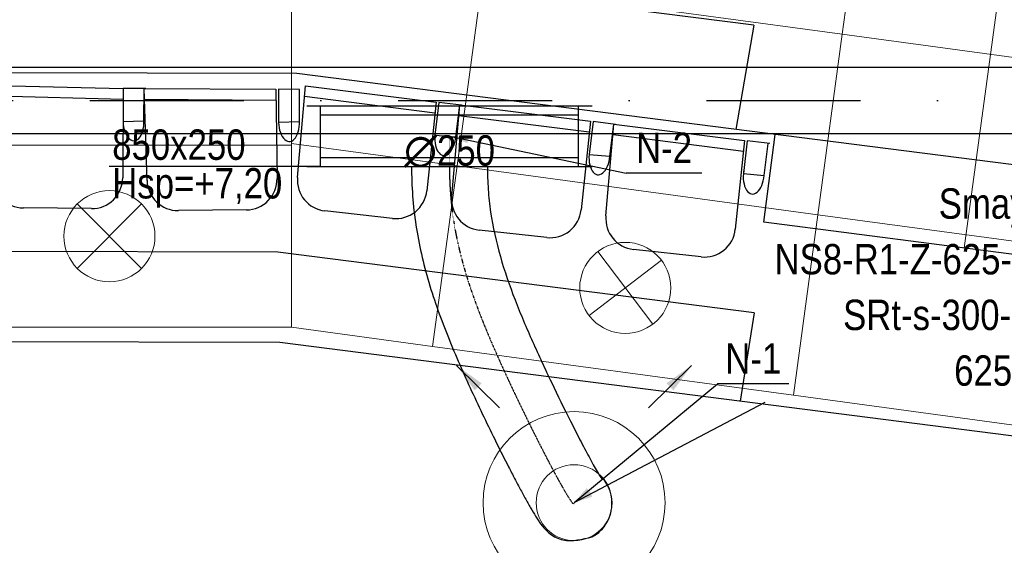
# Model space of a CAD drawing. Header units: millimetres. Extents: x -32221 to 212500, y 31663 to 93766.
# Tile 111 of 256: x 21954 to 25199, y 51395 to 53126. Entities that reach past the tile are written whole.
import ezdxf

# ---------------------------------------------------------------- set-up
doc = ezdxf.new("R2010")
doc.units = ezdxf.units.MM
doc.linetypes.add('DASHDOT', pattern=[1, 0.5, -0.25, 0, -0.25])
doc.linetypes.add('DASHDOTX2', pattern=[50.8, 25.4, -12.7, 0, -12.7])
doc.layers.get('0').update_dxf_attribs({"color": 251})
for name, color, linetype in [('FLUID-N', 251, 'Continuous'), ('FLUID-N-100-ARRGR', 251, 'Continuous'), ('FLUID-N-100-INF', 251, 'Continuous'), ('FLUID-N-100-NUM', 251, 'Continuous'), ('FLUID-N-SYM', 251, 'Continuous'), ('FLUID-W-100-DIM', 251, 'Continuous'), ('osie', 251, 'Continuous'), ('Sciany', 251, 'Continuous'), ('Wyposazenie', 251, 'Continuous')]:
    doc.layers.add(name, color=color, linetype=linetype)
for name, color, linetype, lineweight in [('kasetony', 251, 'Continuous', 5), ('lampy', 251, 'Continuous', 9), ('Nawiewniki', 251, 'Continuous', 20), ('Opisy', 251, 'Continuous', 13)]:
    doc.layers.add(name, color=color, linetype=linetype, lineweight=lineweight)
doc.styles.add('FDBES', font='simplex.shx')
doc.styles.get("Standard").update_dxf_attribs({"font": 'ARIALN.TTF'})
doc.linetypes.add('ZIGZAG', pattern='A,0.0001,-0.2,[131,ltypeshp.shx,S=0.2,R=0,X=-0.2,Y=0],-0.4,[131,ltypeshp.shx,S=0.2,R=180,X=0.2,Y=0],-0.2', length=0.8001)
doc.dimstyles.new('FDBES', dxfattribs={"dimscale": 50, "dimtxt": 4, "dimasz": 2.5, "dimexe": 0.8, "dimexo": 2, "dimgap": 1, "dimtad": 1, "dimdsep": 46, "dimtxsty": 'FDBES', "dimcen": 2.5, "dimclrd": 4, "dimclre": 5, "dimadec": 0, "dimazin": 0, "dimtfac": 1, "dimtmove": 0, "dimatfit": 3, "dimfxl": 1, "dimarcsym": 0})

# ---------------------------------------------------------------- blocks, each defined once
blk = doc.blocks.new('*U263')
at = {"color": 14, "linetype": 'Continuous', "lineweight": -2}
for p, q in [((-100, -470), (-100, 470)), ((100, -470), (100, 470))]:
    blk.add_line(p, q, dxfattribs=at)
at = {"color": 0, "linetype": 'ByBlock', "lineweight": -2}
for p, q in [((-100, 425), (100, 425)), ((-100, -425), (100, -425))]:
    blk.add_line(p, q, dxfattribs=at)
at = {"color": 5, "linetype": 'Continuous', "lineweight": -3}
for p, q in [((-70, -425), (-70, 425)), ((70, -425), (70, 425))]:
    blk.add_line(p, q, dxfattribs=at)
blk = doc.blocks.new('*U297')
at = {"color": 14, "linetype": 'Continuous', "lineweight": -2}
for p, q in [((-50, 125), (-50, 0)), ((-50, 0), (-50, -125))]:
    blk.add_line(p, q, dxfattribs=at)
at = {"layer": 'FLUID-N-SYM', "color": 2, "linetype": 'DASHDOT', "lineweight": -3}
blk.add_line((-50, 0), (50, 0), dxfattribs=at)
blk = doc.blocks.new('*U305')
at = {"color": 14, "linetype": 'Continuous', "lineweight": -2}
for p, q in [((0, 1108.2, -535.7), (0, 1108.2, -410.7)), ((0, 1108.2, -410.7), (0, 1108.2, -285.7))]:
    blk.add_line(p, q, dxfattribs=at)
at = {"color": 14, "linetype": 'Continuous', "lineweight": -2, "extrusion": (-1, -1.83697e-16, -1.83697e-16)}
blk.add_ellipse((0, 0), major_axis=(0, 0, 125), ratio=0.988247, start_param=6.283185, end_param=7.126116, dxfattribs=at)
at = {"color": 20, "linetype": 'ZIGZAG', "lineweight": -2, "ltscale": 50}
for points, knots in [([(0, 1108.2, -285.7), (0, 1083.1, -285.5), (0, 1033, -284), (0, 933.3, -273), (0, 810.8, -245.7), (0, 668.6, -196.1), (0, 530.9, -137.4), (0, 397.2, -75.1), (0, 289.4, -22.2), (0, 207.8, 19.6), (0, 160, 44.8), (0, 125.8, 63.6), (0, 103.1, 76.6), (0, 88.5, 85.4), (0, 80.8, 90.4), (0, 80.1, 90.9), (0, 80, 91)], [0, 0, 0, 0, 75.201521, 150.403042, 300.806084, 451.209125, 601.612167, 752.015209, 902.418251, 977.619772, 1052.821293, 1090.422053, 1128.022814, 1165.623574, 1184.423954, 1203.224334, 1203.224334, 1203.224334, 1203.224334]), ([(0, 1108.2, -535.7), (0, 1076, -535.5), (0, 1011.4, -533.4), (0, 883.2, -518.8), (0, 725.8, -482.3), (0, 573.9, -427.1), (0, 455.7, -377.1), (0, 368.7, -337.7), (0, 283.1, -297.3), (0, 199.4, -256.5), (0, 131.8, -222.5), (0, 80.1, -195.7), (0, 42.9, -176), (0, 8, -157), (0, -23.6, -139), (0, -46.2, -125.3), (0, -62.3, -114.7), (0, -74.1, -106.1), (0, -87.3, -94.9), (0, -101.7, -79.2), (0, -114.8, -59.1), (0, -129.9, -15.6), (0, -119.1, 28.8), (0, -111.7, 60)], [0, 0, 0, 0, 96.767854, 193.535708, 387.071416, 580.607123, 677.374977, 774.142831, 870.910685, 967.678539, 1064.446393, 1112.83032, 1161.214247, 1209.598174, 1257.982101, 1306.366028, 1330.557991, 1354.749955, 1378.941918, 1403.133882, 1427.325845, 1451.517808, 1548.285662, 1548.285662, 1548.285662, 1548.285662]), ([(0, -111.7, 60), (0, -106, 70), (0, -92.2, 88.6), (0, -64.5, 109.7), (0, -37.8, 120.3), (0, -15.9, 124.4), (0, -5.2, 125), (0, 0, 125)], [0, 0, 0, 0, 34.64909, 69.298179, 103.947269, 121.271814, 138.596358, 138.596358, 138.596358, 138.596358])]:
    blk.add_open_spline(points, degree=3, knots=knots, dxfattribs=at)
at = {"layer": 'FLUID-N-SYM', "color": 2, "linetype": 'DASHDOT', "lineweight": -3}
blk.add_open_spline([(0, 1108.2, -410.7), (0, 880.3, -410.7), (0, 520.5, -289.4), (0, -31.2), (0, 0)], degree=3, knots=[0, 0, 0, 0, 683.607281, 1296.576671, 1296.576671, 1296.576671, 1296.576671], dxfattribs=at)
blk = doc.blocks.new('*U26')
at = {"color": 0, "insert": (1348.2, 709.5), "char_height": 100, "width": 1600, "attachment_point": 5, "line_spacing_factor": 1.1}
blk.add_mtext('Smay\\PNS8-R1-Z-625-54-SL9010/ SRt-s-300-g-248P\\P625', dxfattribs=at)
blk.add_mtext('Smay\\PNS8-R1-Z-625-54-SL9010/ SRt-s-300-g-248P\\P625', dxfattribs=at)
blk.add_mtext('Smay\\PNS8-R1-Z-625-54-SL9010/ SRt-s-300-g-248P\\P625', dxfattribs=at)
blk.add_mtext('Smay\\PNS8-R1-Z-625-54-SL9010/ SRt-s-300-g-248P\\P625', dxfattribs=at)
blk.add_mtext('Smay\\PNS8-R1-Z-625-54-SL9010/ SRt-s-300-g-248P\\P625', dxfattribs=at)
blk.add_mtext('Smay\\PNS8-R1-Z-625-54-SL9010/ SRt-s-300-g-248P\\P625', dxfattribs=at)
blk.add_mtext('Smay\\PNS8-R1-Z-625-54-SL9010/ SRt-s-300-g-248P\\P625', dxfattribs=at)
blk.add_mtext('Smay\\PNS8-R1-Z-625-54-SL9010/ SRt-s-300-g-248P\\P625', dxfattribs=at)
blk.add_mtext('Smay\\PNS8-R1-Z-625-54-SL9010/ SRt-s-300-g-248P\\P625', dxfattribs=at)
blk.add_mtext('Smay\\PNS8-R1-Z-625-54-SL9010/ SRt-s-300-g-248P\\P625', dxfattribs=at)
blk.add_mtext('Smay\\PNS8-R1-Z-625-54-SL9010/ SRt-s-300-g-248P\\P625', dxfattribs=at)
blk.add_mtext('Smay\\PNS8-R1-Z-625-54-SL9010/ SRt-s-300-g-248P\\P625', dxfattribs=at)
blk.add_mtext('Smay\\PNS8-R1-Z-625-54-SL9010/ SRt-s-300-g-248P\\P625', dxfattribs=at)
blk.add_mtext('Smay\\PNS8-R1-Z-625-54-SL9010/ SRt-s-300-g-248P\\P625', dxfattribs=at)
blk.add_mtext('Smay\\PNS8-R1-Z-625-54-SL9010/ SRt-s-300-g-248P\\P625', dxfattribs=at)
blk.add_mtext('Smay\\PNS8-R1-Z-625-54-SL9010/ SRt-s-300-g-248P\\P625', dxfattribs=at)
blk.add_mtext('Smay\\PNS8-R1-Z-625-54-SL9010/ SRt-s-300-g-248P\\P625', dxfattribs=at)
blk.add_mtext('Smay\\PNS8-R1-Z-625-54-SL9010/ SRt-s-300-g-248P\\P625', dxfattribs=at)
blk.add_mtext('Smay\\PNS8-R1-Z-625-54-SL9010/ SRt-s-300-g-248P\\P625', dxfattribs=at)
blk.add_mtext('Smay\\PNS8-R1-Z-625-54-SL9010/ SRt-s-300-g-248P\\P625', dxfattribs=at)
blk.add_mtext('Smay\\PNS8-R1-Z-625-54-SL9010/ SRt-s-300-g-248P\\P625', dxfattribs=at)
blk.add_mtext('Smay\\PNS8-R1-Z-625-54-SL9010/ SRt-s-300-g-248P\\P625', dxfattribs=at)
blk.add_mtext('Smay\\PNS8-R1-Z-625-54-SL9010/ SRt-s-300-g-248P\\P625', dxfattribs=at)
blk.add_mtext('Smay\\PNS8-R1-Z-625-54-SL9010/ SRt-s-300-g-248P\\P625', dxfattribs=at)
blk.add_mtext('Smay\\PNS8-R1-Z-625-54-SL9010/ SRt-s-300-g-248P\\P625', dxfattribs=at)
blk.add_mtext('Smay\\PNS8-R1-Z-625-54-SL9010/ SRt-s-300-g-248P\\P625', dxfattribs=at)
blk.add_mtext('Smay\\PNS8-R1-Z-625-54-SL9010/ SRt-s-300-g-248P\\P625', dxfattribs=at)
blk.add_mtext('Smay\\PNS8-R1-Z-625-54-SL9010/ SRt-s-300-g-248P\\P625', dxfattribs=at)
blk.add_mtext('Smay\\PNS8-R1-Z-625-54-SL9010/ SRt-s-300-g-248P\\P625', dxfattribs=at)
blk.add_mtext('Smay\\PNS8-R1-Z-625-54-SL9010/ SRt-s-300-g-248P\\P625', dxfattribs=at)
blk.add_mtext('Smay\\PNS8-R1-Z-625-54-SL9010/ SRt-s-300-g-248P\\P625', dxfattribs=at)
blk.add_mtext('Smay\\PNS8-R1-Z-625-54-SL9010/ SRt-s-300-g-248P\\P625', dxfattribs=at)
blk.add_mtext('Smay\\PNS8-R1-Z-625-54-SL9010/ SRt-s-300-g-248P\\P625', dxfattribs=at)
blk.add_mtext('Smay\\PNS8-R1-Z-625-54-SL9010/ SRt-s-300-g-248P\\P625', dxfattribs=at)
blk.add_mtext('Smay\\PNS8-R1-Z-625-54-SL9010/ SRt-s-300-g-248P\\P625', dxfattribs=at)
blk.add_mtext('Smay\\PNS8-R1-Z-625-54-SL9010/ SRt-s-300-g-248P\\P625', dxfattribs=at)
blk.add_mtext('Smay\\PNS8-R1-Z-625-54-SL9010/ SRt-s-300-g-248P\\P625', dxfattribs=at)
blk.add_mtext('Smay\\PNS8-R1-Z-625-54-SL9010/ SRt-s-300-g-248P\\P625', dxfattribs=at)
blk.add_mtext('Smay\\PNS8-R1-Z-625-54-SL9010/ SRt-s-300-g-248P\\P625', dxfattribs=at)
blk.add_mtext('Smay\\PNS8-R1-Z-625-54-SL9010/ SRt-s-300-g-248P\\P625', dxfattribs=at)
blk.add_mtext('Smay\\PNS8-R1-Z-625-54-SL9010/ SRt-s-300-g-248P\\P625', dxfattribs=at)
blk.add_mtext('Smay\\PNS8-R1-Z-625-54-SL9010/ SRt-s-300-g-248P\\P625', dxfattribs=at)
at = {"color": 0}
blk.add_leader([(0, 0), (629.3, 331.1)], dimstyle='FDBES', override={"dimscale": 25, "dimclrd": 0, "dimclre": 0}, dxfattribs=at)
blk.add_leader([(0, 0), (629.3, 331.1)], dimstyle='FDBES', override={"dimscale": 25, "dimclrd": 0, "dimclre": 0}, dxfattribs=at)
blk.add_leader([(0, 0), (629.3, 331.1)], dimstyle='FDBES', override={"dimscale": 25, "dimclrd": 0, "dimclre": 0}, dxfattribs=at)
blk.add_leader([(0, 0), (629.3, 331.1)], dimstyle='FDBES', override={"dimscale": 25, "dimclrd": 0, "dimclre": 0}, dxfattribs=at)
blk.add_leader([(0, 0), (629.3, 331.1)], dimstyle='FDBES', override={"dimscale": 25, "dimclrd": 0, "dimclre": 0}, dxfattribs=at)
blk.add_leader([(0, 0), (629.3, 331.1)], dimstyle='FDBES', override={"dimscale": 25, "dimclrd": 0, "dimclre": 0}, dxfattribs=at)
blk.add_leader([(0, 0), (629.3, 331.1)], dimstyle='FDBES', override={"dimscale": 25, "dimclrd": 0, "dimclre": 0}, dxfattribs=at)
blk.add_leader([(0, 0), (629.3, 331.1)], dimstyle='FDBES', override={"dimscale": 25, "dimclrd": 0, "dimclre": 0}, dxfattribs=at)
blk.add_leader([(0, 0), (629.3, 331.1)], dimstyle='FDBES', override={"dimscale": 25, "dimclrd": 0, "dimclre": 0}, dxfattribs=at)
blk.add_leader([(0, 0), (629.3, 331.1)], dimstyle='FDBES', override={"dimscale": 25, "dimclrd": 0, "dimclre": 0}, dxfattribs=at)
blk.add_leader([(0, 0), (629.3, 331.1)], dimstyle='FDBES', override={"dimscale": 25, "dimclrd": 0, "dimclre": 0}, dxfattribs=at)
blk.add_leader([(0, 0), (629.3, 331.1)], dimstyle='FDBES', override={"dimscale": 25, "dimclrd": 0, "dimclre": 0}, dxfattribs=at)
blk.add_leader([(0, 0), (629.3, 331.1)], dimstyle='FDBES', override={"dimscale": 25, "dimclrd": 0, "dimclre": 0}, dxfattribs=at)
blk.add_leader([(0, 0), (629.3, 331.1)], dimstyle='FDBES', override={"dimscale": 25, "dimclrd": 0, "dimclre": 0}, dxfattribs=at)
blk.add_leader([(0, 0), (629.3, 331.1)], dimstyle='FDBES', override={"dimscale": 25, "dimclrd": 0, "dimclre": 0}, dxfattribs=at)
blk.add_leader([(0, 0), (629.3, 331.1)], dimstyle='FDBES', override={"dimscale": 25, "dimclrd": 0, "dimclre": 0}, dxfattribs=at)
blk.add_leader([(0, 0), (629.3, 331.1)], dimstyle='FDBES', override={"dimscale": 25, "dimclrd": 0, "dimclre": 0}, dxfattribs=at)
blk.add_leader([(0, 0), (629.3, 331.1)], dimstyle='FDBES', override={"dimscale": 25, "dimclrd": 0, "dimclre": 0}, dxfattribs=at)
blk.add_leader([(0, 0), (629.3, 331.1)], dimstyle='FDBES', override={"dimscale": 25, "dimclrd": 0, "dimclre": 0}, dxfattribs=at)
blk.add_leader([(0, 0), (629.3, 331.1)], dimstyle='FDBES', override={"dimscale": 25, "dimclrd": 0, "dimclre": 0}, dxfattribs=at)
blk.add_leader([(0, 0), (629.3, 331.1)], dimstyle='FDBES', override={"dimscale": 25, "dimclrd": 0, "dimclre": 0}, dxfattribs=at)
blk.add_leader([(0, 0), (629.3, 331.1)], dimstyle='FDBES', override={"dimscale": 25, "dimclrd": 0, "dimclre": 0}, dxfattribs=at)
blk.add_leader([(0, 0), (629.3, 331.1)], dimstyle='FDBES', override={"dimscale": 25, "dimclrd": 0, "dimclre": 0}, dxfattribs=at)
blk.add_leader([(0, 0), (629.3, 331.1)], dimstyle='FDBES', override={"dimscale": 25, "dimclrd": 0, "dimclre": 0}, dxfattribs=at)
blk.add_leader([(0, 0), (629.3, 331.1)], dimstyle='FDBES', override={"dimscale": 25, "dimclrd": 0, "dimclre": 0}, dxfattribs=at)
blk.add_leader([(0, 0), (629.3, 331.1)], dimstyle='FDBES', override={"dimscale": 25, "dimclrd": 0, "dimclre": 0}, dxfattribs=at)
blk.add_leader([(0, 0), (629.3, 331.1)], dimstyle='FDBES', override={"dimscale": 25, "dimclrd": 0, "dimclre": 0}, dxfattribs=at)
blk.add_leader([(0, 0), (629.3, 331.1)], dimstyle='FDBES', override={"dimscale": 25, "dimclrd": 0, "dimclre": 0}, dxfattribs=at)
blk.add_leader([(0, 0), (629.3, 331.1)], dimstyle='FDBES', override={"dimscale": 25, "dimclrd": 0, "dimclre": 0}, dxfattribs=at)
blk.add_leader([(0, 0), (629.3, 331.1)], dimstyle='FDBES', override={"dimscale": 25, "dimclrd": 0, "dimclre": 0}, dxfattribs=at)
blk.add_leader([(0, 0), (629.3, 331.1)], dimstyle='FDBES', override={"dimscale": 25, "dimclrd": 0, "dimclre": 0}, dxfattribs=at)
blk.add_leader([(0, 0), (629.3, 331.1)], dimstyle='FDBES', override={"dimscale": 25, "dimclrd": 0, "dimclre": 0}, dxfattribs=at)
blk.add_leader([(0, 0), (629.3, 331.1)], dimstyle='FDBES', override={"dimscale": 25, "dimclrd": 0, "dimclre": 0}, dxfattribs=at)
blk.add_leader([(0, 0), (629.3, 331.1)], dimstyle='FDBES', override={"dimscale": 25, "dimclrd": 0, "dimclre": 0}, dxfattribs=at)
blk.add_leader([(0, 0), (629.3, 331.1)], dimstyle='FDBES', override={"dimscale": 25, "dimclrd": 0, "dimclre": 0}, dxfattribs=at)
blk.add_leader([(0, 0), (629.3, 331.1)], dimstyle='FDBES', override={"dimscale": 25, "dimclrd": 0, "dimclre": 0}, dxfattribs=at)
blk.add_leader([(0, 0), (629.3, 331.1)], dimstyle='FDBES', override={"dimscale": 25, "dimclrd": 0, "dimclre": 0}, dxfattribs=at)
blk.add_leader([(0, 0), (629.3, 331.1)], dimstyle='FDBES', override={"dimscale": 25, "dimclrd": 0, "dimclre": 0}, dxfattribs=at)
blk.add_leader([(0, 0), (629.3, 331.1)], dimstyle='FDBES', override={"dimscale": 25, "dimclrd": 0, "dimclre": 0}, dxfattribs=at)
blk.add_leader([(0, 0), (629.3, 331.1)], dimstyle='FDBES', override={"dimscale": 25, "dimclrd": 0, "dimclre": 0}, dxfattribs=at)
blk.add_leader([(0, 0), (629.3, 331.1)], dimstyle='FDBES', override={"dimscale": 25, "dimclrd": 0, "dimclre": 0}, dxfattribs=at)
blk.add_leader([(0, 0), (629.3, 331.1)], dimstyle='FDBES', override={"dimscale": 25, "dimclrd": 0, "dimclre": 0}, dxfattribs=at)
blk = doc.blocks.new('*U70')
at = {"color": 6}
blk.add_line((832.2, -121.6), (582.3, -121.6), dxfattribs=at)
blk.add_line((832.2, -121.6), (582.3, -121.6), dxfattribs=at)
blk.add_line((832.2, -121.6), (582.3, -121.6), dxfattribs=at)
blk.add_line((832.2, -121.6), (582.3, -121.6), dxfattribs=at)
blk.add_line((832.2, -121.6), (582.3, -121.6), dxfattribs=at)
blk.add_line((832.2, -121.6), (582.3, -121.6), dxfattribs=at)
blk.add_line((832.2, -121.6), (582.3, -121.6), dxfattribs=at)
blk.add_line((832.2, -121.6), (582.3, -121.6), dxfattribs=at)
blk.add_line((832.2, -121.6), (582.3, -121.6), dxfattribs=at)
blk.add_line((832.2, -121.6), (582.3, -121.6), dxfattribs=at)
blk.add_line((832.2, -121.6), (582.3, -121.6), dxfattribs=at)
blk.add_line((832.2, -121.6), (582.3, -121.6), dxfattribs=at)
blk.add_line((832.2, -121.6), (582.3, -121.6), dxfattribs=at)
blk.add_line((832.2, -121.6), (582.3, -121.6), dxfattribs=at)
blk.add_line((832.2, -121.6), (582.3, -121.6), dxfattribs=at)
blk.add_line((832.2, -121.6), (582.3, -121.6), dxfattribs=at)
blk.add_line((832.2, -121.6), (582.3, -121.6), dxfattribs=at)
blk.add_line((832.2, -121.6), (582.3, -121.6), dxfattribs=at)
blk.add_line((832.2, -121.6), (582.3, -121.6), dxfattribs=at)
blk.add_line((832.2, -121.6), (582.3, -121.6), dxfattribs=at)
blk.add_line((832.2, -121.6), (582.3, -121.6), dxfattribs=at)
blk.add_line((832.2, -121.6), (582.3, -121.6), dxfattribs=at)
blk.add_line((832.2, -121.6), (582.3, -121.6), dxfattribs=at)
blk.add_line((832.2, -121.6), (582.3, -121.6), dxfattribs=at)
blk.add_line((832.2, -121.6), (582.3, -121.6), dxfattribs=at)
blk.add_line((832.2, -121.6), (582.3, -121.6), dxfattribs=at)
blk.add_line((832.2, -121.6), (582.3, -121.6), dxfattribs=at)
blk.add_line((832.2, -121.6), (582.3, -121.6), dxfattribs=at)
blk.add_line((832.2, -121.6), (582.3, -121.6), dxfattribs=at)
blk.add_line((832.2, -121.6), (582.3, -121.6), dxfattribs=at)
blk.add_line((832.2, -121.6), (582.3, -121.6), dxfattribs=at)
blk.add_line((832.2, -121.6), (582.3, -121.6), dxfattribs=at)
blk.add_line((832.2, -121.6), (582.3, -121.6), dxfattribs=at)
blk.add_line((832.2, -121.6), (582.3, -121.6), dxfattribs=at)
blk.add_line((832.2, -121.6), (582.3, -121.6), dxfattribs=at)
blk.add_line((832.2, -121.6), (582.3, -121.6), dxfattribs=at)
blk.add_line((832.2, -121.6), (582.3, -121.6), dxfattribs=at)
blk.add_line((832.2, -121.6), (582.3, -121.6), dxfattribs=at)
blk.add_line((832.2, -121.6), (582.3, -121.6), dxfattribs=at)
blk.add_line((832.2, -121.6), (582.3, -121.6), dxfattribs=at)
at = {"color": 0, "insert": (707.2, -121.6), "char_height": 100, "attachment_point": 5}
blk.add_mtext('N-2\\P ', dxfattribs=at)
blk.add_mtext('N-2\\P ', dxfattribs=at)
blk.add_mtext('N-2\\P ', dxfattribs=at)
blk.add_mtext('N-2\\P ', dxfattribs=at)
blk.add_mtext('N-2\\P ', dxfattribs=at)
blk.add_mtext('N-2\\P ', dxfattribs=at)
blk.add_mtext('N-2\\P ', dxfattribs=at)
blk.add_mtext('N-2\\P ', dxfattribs=at)
blk.add_mtext('N-2\\P ', dxfattribs=at)
blk.add_mtext('N-2\\P ', dxfattribs=at)
blk.add_mtext('N-2\\P ', dxfattribs=at)
blk.add_mtext('N-2\\P ', dxfattribs=at)
blk.add_mtext('N-2\\P ', dxfattribs=at)
blk.add_mtext('N-2\\P ', dxfattribs=at)
blk.add_mtext('N-2\\P ', dxfattribs=at)
blk.add_mtext('N-2\\P ', dxfattribs=at)
blk.add_mtext('N-2\\P ', dxfattribs=at)
blk.add_mtext('N-2\\P ', dxfattribs=at)
blk.add_mtext('N-2\\P ', dxfattribs=at)
blk.add_mtext('N-2\\P ', dxfattribs=at)
blk.add_mtext('N-2\\P ', dxfattribs=at)
blk.add_mtext('N-2\\P ', dxfattribs=at)
blk.add_mtext('N-2\\P ', dxfattribs=at)
blk.add_mtext('N-2\\P ', dxfattribs=at)
blk.add_mtext('N-2\\P ', dxfattribs=at)
blk.add_mtext('N-2\\P ', dxfattribs=at)
blk.add_mtext('N-2\\P ', dxfattribs=at)
blk.add_mtext('N-2\\P ', dxfattribs=at)
blk.add_mtext('N-2\\P ', dxfattribs=at)
blk.add_mtext('N-2\\P ', dxfattribs=at)
blk.add_mtext('N-2\\P ', dxfattribs=at)
blk.add_mtext('N-2\\P ', dxfattribs=at)
blk.add_mtext('N-2\\P ', dxfattribs=at)
blk.add_mtext('N-2\\P ', dxfattribs=at)
blk.add_mtext('N-2\\P ', dxfattribs=at)
blk.add_mtext('N-2\\P ', dxfattribs=at)
blk.add_mtext('N-2\\P ', dxfattribs=at)
blk.add_mtext('N-2\\P ', dxfattribs=at)
blk.add_mtext('N-2\\P ', dxfattribs=at)
blk.add_mtext('N-2\\P ', dxfattribs=at)
blk.add_leader([(0, 0), (582.3, -121.6)], dimstyle='FDBES', override={"dimscale": 25, "dimclrd": 256, "dimclre": 256})
blk.add_leader([(0, 0), (582.3, -121.6)], dimstyle='FDBES', override={"dimscale": 25, "dimclrd": 256, "dimclre": 256})
blk.add_leader([(0, 0), (582.3, -121.6)], dimstyle='FDBES', override={"dimscale": 25, "dimclrd": 256, "dimclre": 256})
blk.add_leader([(0, 0), (582.3, -121.6)], dimstyle='FDBES', override={"dimscale": 25, "dimclrd": 256, "dimclre": 256})
blk.add_leader([(0, 0), (582.3, -121.6)], dimstyle='FDBES', override={"dimscale": 25, "dimclrd": 256, "dimclre": 256})
blk.add_leader([(0, 0), (582.3, -121.6)], dimstyle='FDBES', override={"dimscale": 25, "dimclrd": 256, "dimclre": 256})
blk.add_leader([(0, 0), (582.3, -121.6)], dimstyle='FDBES', override={"dimscale": 25, "dimclrd": 256, "dimclre": 256})
blk.add_leader([(0, 0), (582.3, -121.6)], dimstyle='FDBES', override={"dimscale": 25, "dimclrd": 256, "dimclre": 256})
blk.add_leader([(0, 0), (582.3, -121.6)], dimstyle='FDBES', override={"dimscale": 25, "dimclrd": 256, "dimclre": 256})
blk.add_leader([(0, 0), (582.3, -121.6)], dimstyle='FDBES', override={"dimscale": 25, "dimclrd": 256, "dimclre": 256})
blk.add_leader([(0, 0), (582.3, -121.6)], dimstyle='FDBES', override={"dimscale": 25, "dimclrd": 256, "dimclre": 256})
blk.add_leader([(0, 0), (582.3, -121.6)], dimstyle='FDBES', override={"dimscale": 25, "dimclrd": 256, "dimclre": 256})
blk.add_leader([(0, 0), (582.3, -121.6)], dimstyle='FDBES', override={"dimscale": 25, "dimclrd": 256, "dimclre": 256})
blk.add_leader([(0, 0), (582.3, -121.6)], dimstyle='FDBES', override={"dimscale": 25, "dimclrd": 256, "dimclre": 256})
blk.add_leader([(0, 0), (582.3, -121.6)], dimstyle='FDBES', override={"dimscale": 25, "dimclrd": 256, "dimclre": 256})
blk.add_leader([(0, 0), (582.3, -121.6)], dimstyle='FDBES', override={"dimscale": 25, "dimclrd": 256, "dimclre": 256})
blk.add_leader([(0, 0), (582.3, -121.6)], dimstyle='FDBES', override={"dimscale": 25, "dimclrd": 256, "dimclre": 256})
blk.add_leader([(0, 0), (582.3, -121.6)], dimstyle='FDBES', override={"dimscale": 25, "dimclrd": 256, "dimclre": 256})
blk.add_leader([(0, 0), (582.3, -121.6)], dimstyle='FDBES', override={"dimscale": 25, "dimclrd": 256, "dimclre": 256})
blk.add_leader([(0, 0), (582.3, -121.6)], dimstyle='FDBES', override={"dimscale": 25, "dimclrd": 256, "dimclre": 256})
blk.add_leader([(0, 0), (582.3, -121.6)], dimstyle='FDBES', override={"dimscale": 25, "dimclrd": 256, "dimclre": 256})
blk.add_leader([(0, 0), (582.3, -121.6)], dimstyle='FDBES', override={"dimscale": 25, "dimclrd": 256, "dimclre": 256})
blk.add_leader([(0, 0), (582.3, -121.6)], dimstyle='FDBES', override={"dimscale": 25, "dimclrd": 256, "dimclre": 256})
blk.add_leader([(0, 0), (582.3, -121.6)], dimstyle='FDBES', override={"dimscale": 25, "dimclrd": 256, "dimclre": 256})
blk.add_leader([(0, 0), (582.3, -121.6)], dimstyle='FDBES', override={"dimscale": 25, "dimclrd": 256, "dimclre": 256})
blk.add_leader([(0, 0), (582.3, -121.6)], dimstyle='FDBES', override={"dimscale": 25, "dimclrd": 256, "dimclre": 256})
blk.add_leader([(0, 0), (582.3, -121.6)], dimstyle='FDBES', override={"dimscale": 25, "dimclrd": 256, "dimclre": 256})
blk.add_leader([(0, 0), (582.3, -121.6)], dimstyle='FDBES', override={"dimscale": 25, "dimclrd": 256, "dimclre": 256})
blk.add_leader([(0, 0), (582.3, -121.6)], dimstyle='FDBES', override={"dimscale": 25, "dimclrd": 256, "dimclre": 256})
blk.add_leader([(0, 0), (582.3, -121.6)], dimstyle='FDBES', override={"dimscale": 25, "dimclrd": 256, "dimclre": 256})
blk.add_leader([(0, 0), (582.3, -121.6)], dimstyle='FDBES', override={"dimscale": 25, "dimclrd": 256, "dimclre": 256})
blk.add_leader([(0, 0), (582.3, -121.6)], dimstyle='FDBES', override={"dimscale": 25, "dimclrd": 256, "dimclre": 256})
blk.add_leader([(0, 0), (582.3, -121.6)], dimstyle='FDBES', override={"dimscale": 25, "dimclrd": 256, "dimclre": 256})
blk.add_leader([(0, 0), (582.3, -121.6)], dimstyle='FDBES', override={"dimscale": 25, "dimclrd": 256, "dimclre": 256})
blk.add_leader([(0, 0), (582.3, -121.6)], dimstyle='FDBES', override={"dimscale": 25, "dimclrd": 256, "dimclre": 256})
blk.add_leader([(0, 0), (582.3, -121.6)], dimstyle='FDBES', override={"dimscale": 25, "dimclrd": 256, "dimclre": 256})
blk.add_leader([(0, 0), (582.3, -121.6)], dimstyle='FDBES', override={"dimscale": 25, "dimclrd": 256, "dimclre": 256})
blk.add_leader([(0, 0), (582.3, -121.6)], dimstyle='FDBES', override={"dimscale": 25, "dimclrd": 256, "dimclre": 256})
blk.add_leader([(0, 0), (582.3, -121.6)], dimstyle='FDBES', override={"dimscale": 25, "dimclrd": 256, "dimclre": 256})
blk.add_leader([(0, 0), (582.3, -121.6)], dimstyle='FDBES', override={"dimscale": 25, "dimclrd": 256, "dimclre": 256})
blk = doc.blocks.new('*U74')
at = {"color": 6}
blk.add_line((707.9, 391.4), (473, 391.4), dxfattribs=at)
blk.add_line((707.9, 391.4), (473, 391.4), dxfattribs=at)
blk.add_line((707.9, 391.4), (473, 391.4), dxfattribs=at)
blk.add_line((707.9, 391.4), (473, 391.4), dxfattribs=at)
blk.add_line((707.9, 391.4), (473, 391.4), dxfattribs=at)
blk.add_line((707.9, 391.4), (473, 391.4), dxfattribs=at)
blk.add_line((707.9, 391.4), (473, 391.4), dxfattribs=at)
blk.add_line((707.9, 391.4), (473, 391.4), dxfattribs=at)
blk.add_line((707.9, 391.4), (473, 391.4), dxfattribs=at)
blk.add_line((707.9, 391.4), (473, 391.4), dxfattribs=at)
blk.add_line((707.9, 391.4), (473, 391.4), dxfattribs=at)
blk.add_line((707.9, 391.4), (473, 391.4), dxfattribs=at)
blk.add_line((707.9, 391.4), (473, 391.4), dxfattribs=at)
blk.add_line((707.9, 391.4), (473, 391.4), dxfattribs=at)
blk.add_line((707.9, 391.4), (473, 391.4), dxfattribs=at)
blk.add_line((707.9, 391.4), (473, 391.4), dxfattribs=at)
blk.add_line((707.9, 391.4), (473, 391.4), dxfattribs=at)
blk.add_line((707.9, 391.4), (473, 391.4), dxfattribs=at)
blk.add_line((707.9, 391.4), (473, 391.4), dxfattribs=at)
blk.add_line((707.9, 391.4), (473, 391.4), dxfattribs=at)
blk.add_line((707.9, 391.4), (473, 391.4), dxfattribs=at)
blk.add_line((707.9, 391.4), (473, 391.4), dxfattribs=at)
blk.add_line((707.9, 391.4), (473, 391.4), dxfattribs=at)
blk.add_line((707.9, 391.4), (473, 391.4), dxfattribs=at)
blk.add_line((707.9, 391.4), (473, 391.4), dxfattribs=at)
blk.add_line((707.9, 391.4), (473, 391.4), dxfattribs=at)
blk.add_line((707.9, 391.4), (473, 391.4), dxfattribs=at)
blk.add_line((707.9, 391.4), (473, 391.4), dxfattribs=at)
blk.add_line((707.9, 391.4), (473, 391.4), dxfattribs=at)
at = {"color": 0, "insert": (590.4, 391.4), "char_height": 100, "attachment_point": 5}
blk.add_mtext('N-1\\P ', dxfattribs=at)
blk.add_mtext('N-1\\P ', dxfattribs=at)
blk.add_mtext('N-1\\P ', dxfattribs=at)
blk.add_mtext('N-1\\P ', dxfattribs=at)
blk.add_mtext('N-1\\P ', dxfattribs=at)
blk.add_mtext('N-1\\P ', dxfattribs=at)
blk.add_mtext('N-1\\P ', dxfattribs=at)
blk.add_mtext('N-1\\P ', dxfattribs=at)
blk.add_mtext('N-1\\P ', dxfattribs=at)
blk.add_mtext('N-1\\P ', dxfattribs=at)
blk.add_mtext('N-1\\P ', dxfattribs=at)
blk.add_mtext('N-1\\P ', dxfattribs=at)
blk.add_mtext('N-1\\P ', dxfattribs=at)
blk.add_mtext('N-1\\P ', dxfattribs=at)
blk.add_mtext('N-1\\P ', dxfattribs=at)
blk.add_mtext('N-1\\P ', dxfattribs=at)
blk.add_mtext('N-1\\P ', dxfattribs=at)
blk.add_mtext('N-1\\P ', dxfattribs=at)
blk.add_mtext('N-1\\P ', dxfattribs=at)
blk.add_mtext('N-1\\P ', dxfattribs=at)
blk.add_mtext('N-1\\P ', dxfattribs=at)
blk.add_mtext('N-1\\P ', dxfattribs=at)
blk.add_mtext('N-1\\P ', dxfattribs=at)
blk.add_mtext('N-1\\P ', dxfattribs=at)
blk.add_mtext('N-1\\P ', dxfattribs=at)
blk.add_mtext('N-1\\P ', dxfattribs=at)
blk.add_mtext('N-1\\P ', dxfattribs=at)
blk.add_mtext('N-1\\P ', dxfattribs=at)
blk.add_mtext('N-1\\P ', dxfattribs=at)
blk.add_leader([(0, 0), (473, 391.4)], dimstyle='FDBES', override={"dimscale": 25, "dimclrd": 256, "dimclre": 256})
blk.add_leader([(0, 0), (473, 391.4)], dimstyle='FDBES', override={"dimscale": 25, "dimclrd": 256, "dimclre": 256})
blk.add_leader([(0, 0), (473, 391.4)], dimstyle='FDBES', override={"dimscale": 25, "dimclrd": 256, "dimclre": 256})
blk.add_leader([(0, 0), (473, 391.4)], dimstyle='FDBES', override={"dimscale": 25, "dimclrd": 256, "dimclre": 256})
blk.add_leader([(0, 0), (473, 391.4)], dimstyle='FDBES', override={"dimscale": 25, "dimclrd": 256, "dimclre": 256})
blk.add_leader([(0, 0), (473, 391.4)], dimstyle='FDBES', override={"dimscale": 25, "dimclrd": 256, "dimclre": 256})
blk.add_leader([(0, 0), (473, 391.4)], dimstyle='FDBES', override={"dimscale": 25, "dimclrd": 256, "dimclre": 256})
blk.add_leader([(0, 0), (473, 391.4)], dimstyle='FDBES', override={"dimscale": 25, "dimclrd": 256, "dimclre": 256})
blk.add_leader([(0, 0), (473, 391.4)], dimstyle='FDBES', override={"dimscale": 25, "dimclrd": 256, "dimclre": 256})
blk.add_leader([(0, 0), (473, 391.4)], dimstyle='FDBES', override={"dimscale": 25, "dimclrd": 256, "dimclre": 256})
blk.add_leader([(0, 0), (473, 391.4)], dimstyle='FDBES', override={"dimscale": 25, "dimclrd": 256, "dimclre": 256})
blk.add_leader([(0, 0), (473, 391.4)], dimstyle='FDBES', override={"dimscale": 25, "dimclrd": 256, "dimclre": 256})
blk.add_leader([(0, 0), (473, 391.4)], dimstyle='FDBES', override={"dimscale": 25, "dimclrd": 256, "dimclre": 256})
blk.add_leader([(0, 0), (473, 391.4)], dimstyle='FDBES', override={"dimscale": 25, "dimclrd": 256, "dimclre": 256})
blk.add_leader([(0, 0), (473, 391.4)], dimstyle='FDBES', override={"dimscale": 25, "dimclrd": 256, "dimclre": 256})
blk.add_leader([(0, 0), (473, 391.4)], dimstyle='FDBES', override={"dimscale": 25, "dimclrd": 256, "dimclre": 256})
blk.add_leader([(0, 0), (473, 391.4)], dimstyle='FDBES', override={"dimscale": 25, "dimclrd": 256, "dimclre": 256})
blk.add_leader([(0, 0), (473, 391.4)], dimstyle='FDBES', override={"dimscale": 25, "dimclrd": 256, "dimclre": 256})
blk.add_leader([(0, 0), (473, 391.4)], dimstyle='FDBES', override={"dimscale": 25, "dimclrd": 256, "dimclre": 256})
blk.add_leader([(0, 0), (473, 391.4)], dimstyle='FDBES', override={"dimscale": 25, "dimclrd": 256, "dimclre": 256})
blk.add_leader([(0, 0), (473, 391.4)], dimstyle='FDBES', override={"dimscale": 25, "dimclrd": 256, "dimclre": 256})
blk.add_leader([(0, 0), (473, 391.4)], dimstyle='FDBES', override={"dimscale": 25, "dimclrd": 256, "dimclre": 256})
blk.add_leader([(0, 0), (473, 391.4)], dimstyle='FDBES', override={"dimscale": 25, "dimclrd": 256, "dimclre": 256})
blk.add_leader([(0, 0), (473, 391.4)], dimstyle='FDBES', override={"dimscale": 25, "dimclrd": 256, "dimclre": 256})
blk.add_leader([(0, 0), (473, 391.4)], dimstyle='FDBES', override={"dimscale": 25, "dimclrd": 256, "dimclre": 256})
blk.add_leader([(0, 0), (473, 391.4)], dimstyle='FDBES', override={"dimscale": 25, "dimclrd": 256, "dimclre": 256})
blk.add_leader([(0, 0), (473, 391.4)], dimstyle='FDBES', override={"dimscale": 25, "dimclrd": 256, "dimclre": 256})
blk.add_leader([(0, 0), (473, 391.4)], dimstyle='FDBES', override={"dimscale": 25, "dimclrd": 256, "dimclre": 256})
blk.add_leader([(0, 0), (473, 391.4)], dimstyle='FDBES', override={"dimscale": 25, "dimclrd": 256, "dimclre": 256})
blk = doc.blocks.new('*U327')
at = {"color": 0}
blk.add_leader([(139.8, -141.4), (0, 0)], dimstyle='FDBES', override={"dimscale": 40, "dimclrd": 0}, dxfattribs=at)
blk = doc.blocks.new('*U329')
at = {"color": 0}
blk.add_leader([(139.8, 141.4), (0, 0)], dimstyle='FDBES', override={"dimscale": 40, "dimclrd": 0}, dxfattribs=at)

msp = doc.modelspace()

# ---------------------------------------------------------------- linework, layer by layer
at = {"layer": 'FLUID-N'}
msp.add_line((22945.752, 52642.257, 7327.5), (22249.6, 52642.257, 7327.5), dxfattribs=at)
at = {"layer": 'kasetony'}
for p, q in [((24745.835, 53672.784), (24665.394, 53078.201)), ((22850.147, 52712.853), (22850.147, 53312.853)), ((23395.787, 52644.499), (23476.228, 53239.083)), ((23395.787, 52644.499), (23476.228, 53239.083)), ((23476.228, 53239.083), (23395.787, 52644.499)), ((24665.394, 53078.201), (23476.228, 53239.083)), ((24665.394, 53078.201), (23476.228, 53239.083)), ((24584.954, 52483.618), (24665.394, 53078.201)), ((24584.954, 52483.618), (24665.394, 53078.201)), ((24665.394, 53078.201), (24584.954, 52483.618)), ((25763.686, 52929.614), (24665.394, 53078.201)), ((25763.686, 52929.614), (24665.394, 53078.201)), ((21650.147, 52712.853), (22850.147, 52712.853)), ((22850.147, 52712.853), (21650.147, 52712.853)), ((22850.147, 52718.319), (23395.787, 52644.499)), ((23395.787, 52644.499), (22850.147, 52718.319)), ((22850.147, 52112.853), (22850.147, 52712.853)), ((23315.346, 52049.916), (23395.787, 52644.499)), ((23315.346, 52049.916), (23395.787, 52644.499)), ((23395.787, 52644.499), (23315.346, 52049.916)), ((23395.787, 52644.499), (24584.954, 52483.618)), ((24584.954, 52483.618), (23395.787, 52644.499)), ((24504.513, 51889.035), (24584.954, 52483.618)), ((24504.513, 51889.035), (24584.954, 52483.618)), ((24584.954, 52483.618), (24504.513, 51889.035)), ((24584.954, 52483.618), (25683.245, 52335.031)), ((25683.245, 52335.031), (24584.954, 52483.618)), ((21650.147, 52112.853), (22850.147, 52112.853)), ((22850.147, 52112.853), (21650.147, 52112.853)), ((23315.346, 52049.916), (22850.147, 52112.853)), ((22850.147, 52112.853), (23315.346, 52049.916)), ((23315.346, 52049.916), (22850.147, 52112.853)), ((24504.513, 51889.035), (23315.346, 52049.916)), ((23315.346, 52049.916), (24504.513, 51889.035)), ((24504.513, 51889.035), (23315.346, 52049.916)), ((25602.805, 51740.447), (24504.513, 51889.035)), ((24504.513, 51889.035), (25602.805, 51740.447)), ((25602.805, 51740.447), (24504.513, 51889.035))]:
    msp.add_line(p, q, dxfattribs=at)
at = {"layer": 'lampy'}
for p, q in [((22144.081, 52518.919), (22356.213, 52306.787)), ((22356.213, 52518.919), (22144.081, 52306.787)), ((23859.261, 52361.932), (24041.038, 52123.274)), ((24069.478, 52333.491), (23830.821, 52151.715))]:
    msp.add_line(p, q, dxfattribs=at)
for centre in [(22250.147, 52412.853), (23950.15, 52242.603)]:
    msp.add_circle(centre, 150, dxfattribs=at)
at = {"layer": 'Nawiewniki'}
for radius in [300, 125]:
    msp.add_circle((23781.457, 51535.194), radius, dxfattribs=at)
at = {"layer": 'Opisy'}
msp.add_line((25066.532, 52373.859), (26014.788, 59288.506), dxfattribs=at)
at = {"layer": 'osie'}
for p, q in [((16088.807, 52969.721), (25921.181, 52969.721)), ((25891.474, 52749.721), (16088.407, 52749.721))]:
    msp.add_line(p, q, dxfattribs=at)
at = {"layer": 'osie', "linetype": 'DASHDOTX2', "ltscale": 20}
msp.add_line((16088.607, 52859.721), (25906.327, 52859.721), dxfattribs=at)
at = {"layer": 'Sciany'}
for p, q in [((22868.285, 52948.542), (16194.336, 52964.261)), ((26007.619, 52548.758), (22868.285, 52948.542)), ((24406.375, 52458.658), (24444.707, 52747.79)), ((25726.69, 52289.06), (24406.375, 52458.658)), ((22811.611, 52062.391), (16185.687, 52077.997)), ((25849.165, 51675.568), (22811.611, 52062.391))]:
    msp.add_line(p, q, dxfattribs=at)
at = {"layer": 'Wyposazenie'}
for p, q in [((24373.435, 53107.758), (22862.576, 53300.161)), ((24373.435, 53107.758), (24314.038, 52764.43)), ((21861.313, 52909.895), (22295.207, 52899.352)), ((22295.207, 52899.352), (22293.856, 52605.505)), ((22295.207, 52899.352), (22295.052, 52790.644)), ((22295.207, 52899.352), (22295.052, 52790.644)), ((22364.374, 52899.003), (22295.207, 52899.352)), ((22370.035, 52898.974), (22295.207, 52899.352)), ((22363.838, 52792.867), (22364.374, 52899.003)), ((22363.838, 52792.867), (22364.374, 52899.003)), ((22364.374, 52899.003), (22798.391, 52896.811)), ((22374.162, 52596.123), (22364.374, 52899.003)), ((22798.391, 52896.811), (22802.695, 52602.992)), ((22807.457, 52896.765), (22807.302, 52788.057)), ((22876.624, 52896.416), (22807.457, 52896.765)), ((22869.845, 52606.679), (22896.095, 52908.577)), ((22876.088, 52790.28), (22876.624, 52896.416)), ((22896.095, 52908.577), (23326.78, 52854.859)), ((21861.93, 52875.455), (22295.044, 52863.988)), ((22365.654, 52864.581), (22798.909, 52861.451)), ((22893.278, 52874.247), (23323.095, 52819.688)), ((23326.78, 52854.859), (23296.162, 52562.609)), ((23335.776, 52853.737), (23322.713, 52745.817)), ((23335.776, 52853.737), (23322.713, 52745.817)), ((23410.03, 52844.476), (23335.776, 52853.737)), ((23378.163, 52543.278), (23404.413, 52845.176)), ((23391.276, 52739.855), (23404.413, 52845.176)), ((23404.413, 52845.176), (23835.098, 52791.458)), ((23401.596, 52810.846), (23831.413, 52756.287)), ((22295.052, 52790.644), (22363.838, 52792.867)), ((22295.052, 52790.644), (22363.838, 52792.867)), ((22807.302, 52788.057), (22876.088, 52790.28)), ((23835.098, 52791.458), (23804.479, 52499.208)), ((23844.094, 52790.336), (23831.031, 52682.416)), ((23844.094, 52790.336), (23831.031, 52682.416)), ((23918.348, 52781.075), (23844.094, 52790.336)), ((23886.48, 52479.877), (23912.73, 52781.776)), ((23899.594, 52676.455), (23912.73, 52781.776)), ((23912.73, 52781.776), (24343.415, 52728.058)), ((23322.713, 52745.817), (23391.276, 52739.855)), ((23322.713, 52745.817), (23391.276, 52739.855)), ((23909.913, 52747.445), (24339.731, 52692.886)), ((24343.415, 52728.058), (24312.797, 52435.807)), ((24352.411, 52726.936), (24339.349, 52619.015)), ((24352.411, 52726.936), (24339.349, 52619.015)), ((24426.666, 52717.674), (24352.411, 52726.936)), ((24407.912, 52613.054), (24421.048, 52718.375)), ((23831.031, 52682.416), (23899.594, 52676.455)), ((23831.031, 52682.416), (23899.594, 52676.455)), ((24339.349, 52619.015), (24407.912, 52613.054)), ((24339.349, 52619.015), (24407.912, 52613.054)), ((22190.603, 52503.749), (21966.47, 52505.992)), ((22701.418, 52499.268), (22477.284, 52497.198)), ((23183.284, 52471.645), (22960.49, 52496.207)), ((23691.601, 52408.244), (23468.807, 52432.806)), ((22805.326, 52360.277), (17658.62, 52372.399)), ((24374.485, 52160.45), (22805.326, 52360.277)), ((24199.919, 52344.844), (23977.125, 52369.406)), ((24374.485, 52160.45), (24329.179, 51869.133))]:
    msp.add_line(p, q, dxfattribs=at)
for centre, start, end in [((21967.493, 52608.219), 180.748252, 269.42646), ((22191.626, 52605.975), 269.42646, 359.736681), ((22700.475, 52601.495), 270.529054, 0.839276), ((22971.692, 52597.823), 175.030611, 263.708819), ((22476.34, 52599.425), 181.850846, 270.529054), ((23194.486, 52573.261), 263.708819, 354.01904), ((23480.01, 52534.422), 175.030611, 263.708819), ((23702.804, 52509.86), 263.708819, 354.01904), ((23988.327, 52471.021), 175.030611, 263.708819), ((24211.122, 52446.459), 263.708819, 354.01904)]:
    msp.add_arc(centre, 102.232, start, end, dxfattribs=at)
for centre, major_axis in [((22329.445, 52791.756), (-2.082, 64.439)), ((22329.445, 52791.756), (-2.082, 64.439)), ((22841.695, 52789.169), (-2.082, 64.439)), ((23356.995, 52742.836), (5.585, 64.23)), ((23356.995, 52742.836), (5.585, 64.23)), ((23865.312, 52679.435), (5.585, 64.23)), ((23865.312, 52679.435), (5.585, 64.23)), ((24373.63, 52616.035), (5.585, 64.23)), ((24373.63, 52616.035), (5.585, 64.23))]:
    msp.add_ellipse(centre, major_axis=major_axis, ratio=0.53373009, start_param=1.44454642, end_param=4.71238898, dxfattribs=at)

# ---------------------------------------------------------------- block references
at = {"layer": 'FLUID-N', "color": 5, "linetype": 'Continuous', "extrusion": (2.44929e-16, 1.22465e-16, -1), "rotation": 89.99999999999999}
msp.add_blockref('*U263', (-23370.752, 52742.257, -7327.5), dxfattribs=at)
at = {"layer": 'FLUID-N', "color": 5, "linetype": 'Continuous', "rotation": 90}
msp.add_blockref('*U297', (23370.752, 52692.257, 7327.5), dxfattribs=at)
at = {"layer": 'FLUID-N', "color": 5, "linetype": 'Continuous', "extrusion": (1, 0, -1.83697e-16), "rotation": 270}
msp.add_blockref('*U305', (51534.045, 6962.418, 23781.413), dxfattribs=at)
at = {"layer": 'FLUID-N-100-ARRGR', "rotation": 89.99999999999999}
for name, p in [('*U329', (23535.702, 51847.185, 6545.384)), ('*U327', (24027.124, 51847.185, 6545.384))]:
    msp.add_blockref(name, p, dxfattribs=at)
at = {"layer": 'FLUID-N-100-INF', "linetype": 'ByBlock'}
msp.add_blockref('*U26', (23781.413, 51535.218, 6527.589), dxfattribs=at)
at = {"layer": 'FLUID-N-100-NUM', "linetype": 'ByBlock'}
for name, p in [('*U70', (23370.752, 52742.257, 7327.5)), ('*U74', (23781.413, 51535.218, 6527.589))]:
    msp.add_blockref(name, p, dxfattribs=at)

# ---------------------------------------------------------------- texts
at = {"layer": 'FLUID-N', "char_height": 100, "width": 565.80197, "attachment_point": 1}
for s, insert in [('850x250', (22259.389, 52764.413)), ('Hsp=+7,20', (22259.389, 52637.157))]:
    msp.add_mtext(s, dxfattribs=dict(at, insert=insert))
at = {"layer": 'FLUID-W-100-DIM', "color": 0, "insert": (23371.114, 52691.902), "char_height": 100, "attachment_point": 5}
msp.add_mtext('∅250\\P', dxfattribs=at)

doc.saveas('drawing.dxf')
